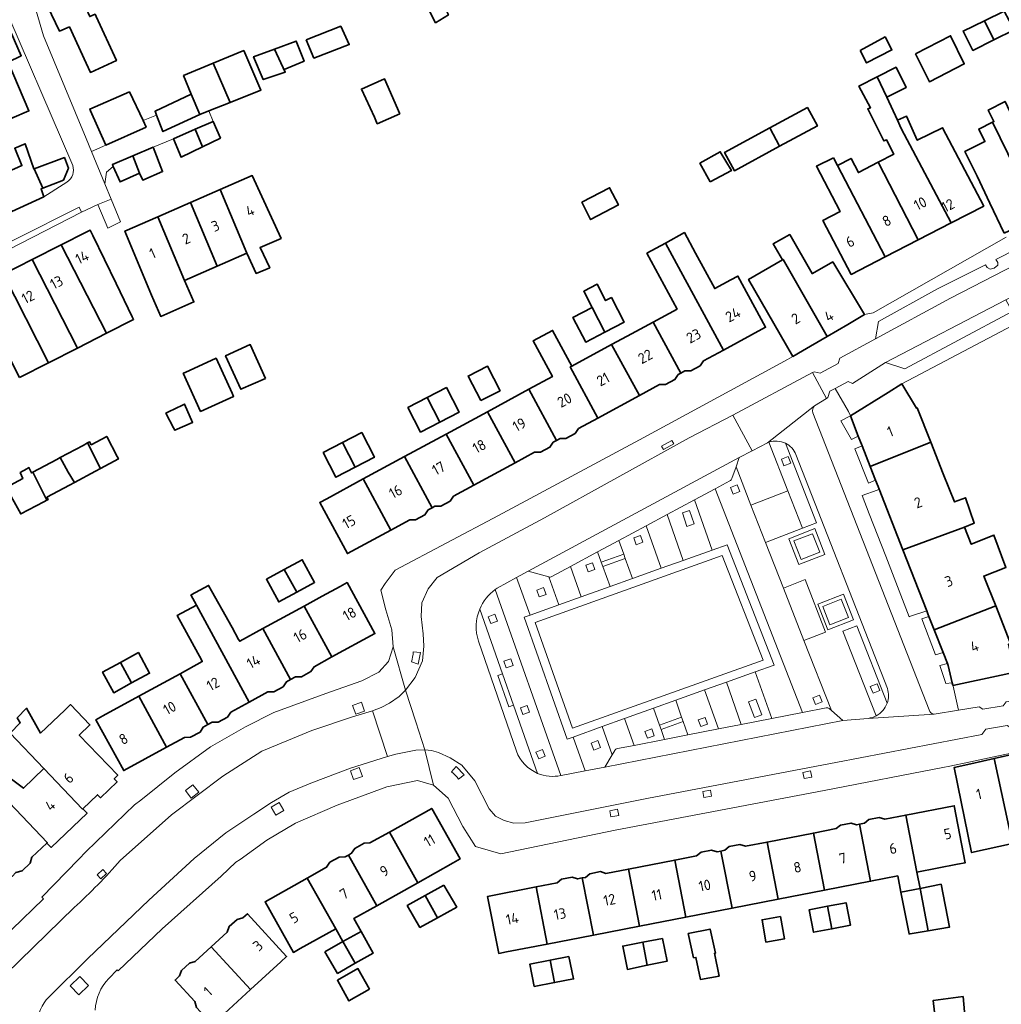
# Model space of a CAD drawing. Extents: x 152761 to 155748, y 459947 to 462743.
# Tile 250 of 256: x 154992 to 155117, y 462276 to 462401. Entities that reach past the tile are written whole.
import ezdxf
from ezdxf.enums import TextEntityAlignment as Align

# ---------------------------------------------------------------- set-up
doc = ezdxf.new("R2010")
doc.units = 0
doc.header["$LTSCALE"] = 0.75
for name, color, linetype, lineweight in [('B-RO-GR-BEPLANTING_CULTUUR_HEESTERS-GV', 251, 'CONTINUOUS', 18), ('B-RO-GR-GROENVOORZIENING-GV', 251, 'CONTINUOUS', 18), ('B-RO-GR-HAAG-GV', 251, 'CONTINUOUS', 13), ('B-RO-OG-BEBOUWING-GV', 6, 'CONTINUOUS', 35), ('B-RO-OG-BEBOUWING-T18', 1, 'CONTINUOUS', 18), ('B-RO-VH-VERHARDING_ASFALT-GV', 251, 'CONTINUOUS', 18), ('B-RO-VH-VERHARDING_BEDRIJFSVLOERPLAAT-GV', 251, 'CONTINUOUS', 18), ('B-RO-VH-VERHARDING_BETONSTRAATSTEEN-GV', 251, 'CONTINUOUS', 18), ('B-RO-VH-VERHARDING_STRAATBAKSTEEN-GV', 251, 'CONTINUOUS', 18), ('B-RO-VH-VERHARDING_TEGEL-GV', 251, 'CONTINUOUS', 18), ('B-RO-VH-VERHARDING_TEGEL_RUBBER-GV', 251, 'CONTINUOUS', 18)]:
    doc.layers.add(name, color=color, linetype=linetype, lineweight=lineweight)
doc.styles.add('NLCS-ISO-M200-T18', font='NLCS-ISO.ttf', dxfattribs={"height": 0.36})

msp = doc.modelspace()

# ---------------------------------------------------------------- linework, layer by layer
at = {"layer": 'B-RO-GR-BEPLANTING_CULTUUR_HEESTERS-GV', "flags": 128}
for points in [[(155068.706, 462332.674), (155068.505, 462333.235), (155065.646, 462332.221), (155065.852, 462331.644)], [(155073.264, 462310.879), (155076.09, 462311.886), (155075.891, 462312.448), (155073.072, 462311.433)]]:
    msp.add_lwpolyline(points, close=True, dxfattribs=at)
at = {"layer": 'B-RO-GR-GROENVOORZIENING-GV', "flags": 128}
for points in [[(155074.656, 462347.699), (155073.344, 462346.973), (155073.586, 462346.536), (155074.898, 462347.262)], [(155088.618, 462345.326), (155088.935, 462344.485), (155089.792, 462344.809), (155089.475, 462345.649)], [(155083.297, 462341.215), (155082.965, 462342.055), (155082.127, 462341.724), (155082.459, 462340.884)], [(155075.985, 462338.485), (155076.559, 462336.759), (155077.478, 462337.064), (155076.904, 462338.791)], [(155069.778, 462335.295), (155070.087, 462334.423), (155070.95, 462334.729), (155070.641, 462335.6)], [(155090.204, 462334.904), (155091.122, 462332.535), (155093.497, 462333.455), (155092.579, 462335.824)], [(155063.978, 462330.962), (155064.839, 462331.272), (155064.534, 462332.119), (155063.673, 462331.809)], [(155057.74, 462327.763), (155058.618, 462328.075), (155058.305, 462328.956), (155057.427, 462328.645)], [(155097.146, 462325.129), (155096.241, 462327.471), (155093.887, 462326.56), (155094.792, 462324.22)], [(155051.565, 462324.376), (155052.418, 462324.68), (155052.106, 462325.553), (155051.254, 462325.249)], [(155053.536, 462318.717), (155054.426, 462319.034), (155054.122, 462319.886), (155053.233, 462319.569)], [(155053.077, 462317.956), (155052.461, 462317.739), (155053.88, 462313.778), (155054.474, 462313.987)], [(155100.278, 462315.507), (155101.14, 462315.864), (155100.794, 462316.701), (155099.931, 462316.344)], [(155085.18, 462312.393), (155086.127, 462312.755), (155085.362, 462314.754), (155084.415, 462314.391)], [(155092.946, 462314.058), (155093.796, 462314.41), (155093.442, 462315.265), (155092.593, 462314.913)], [(155035.487, 462313.215), (155035.084, 462314.346), (155033.954, 462313.943), (155034.356, 462312.812)], [(155055.656, 462312.786), (155056.51, 462313.084), (155056.207, 462313.95), (155055.354, 462313.652)], [(155078.324, 462311.244), (155079.184, 462311.553), (155078.872, 462312.419), (155078.013, 462312.109)], [(155071.521, 462309.766), (155072.393, 462310.089), (155072.072, 462310.955), (155071.2, 462310.632)], [(155064.351, 462309.138), (155064.698, 462308.248), (155065.568, 462308.588), (155065.22, 462309.478)], [(155057.323, 462308.006), (155057.676, 462307.13), (155058.52, 462307.47), (155058.167, 462308.346)], [(155035.213, 462304.899), (155034.81, 462306.029), (155033.68, 462305.626), (155034.082, 462304.496)], [(155092.474, 462304.808), (155092.328, 462305.594), (155091.344, 462305.411), (155091.491, 462304.624)], [(155014.351, 462302.875), (155013.614, 462303.822), (155012.667, 462303.085), (155013.404, 462302.138)], [(155079.717, 462302.376), (155079.57, 462303.162), (155078.587, 462302.979), (155078.734, 462302.192)], [(155025.215, 462300.543), (155024.615, 462301.582), (155023.575, 462300.982), (155024.175, 462299.943)], [(155067.87, 462299.927), (155067.724, 462300.714), (155066.741, 462300.53), (155066.887, 462299.744)], [(155001.894, 462291.837), (155002.618, 462292.521), (155002.126, 462293.042), (155001.402, 462292.358)], [(154999.196, 462279.409), (154997.964, 462278.212), (154999.064, 462277.077), (155000.298, 462278.274)]]:
    msp.add_lwpolyline(points, close=True, dxfattribs=at)
at = {"layer": 'B-RO-GR-GROENVOORZIENING-GV'}
for points in [[(155041.698, 462320.757, -0.0603179), (155041.446, 462319.501)], [(155046.574, 462305.474, -0.0613029), (155047.465, 462304.554)]]:
    msp.add_lwpolyline(points, format="xyb", dxfattribs=at)
at = {"layer": 'B-RO-GR-GROENVOORZIENING-GV', "flags": 128}
for points in [[(155041.446, 462319.501), (155042.3, 462319.218), (155042.595, 462320.689)], [(155042.595, 462320.689), (155041.698, 462320.757)], [(155047.139, 462306.174), (155046.574, 462305.474)], [(155047.465, 462304.554), (155048.183, 462305.097), (155047.139, 462306.174)]]:
    msp.add_lwpolyline(points, dxfattribs=at)
at = {"layer": 'B-RO-GR-HAAG-GV', "flags": 128}
msp.add_lwpolyline([(155053.077, 462317.956), (155052.461, 462317.739), (155053.88, 462313.778), (155054.474, 462313.987)], close=True, dxfattribs=at)
at = {"layer": 'B-RO-OG-BEBOUWING-GV', "flags": 128}
for points in [[(155044.759, 462402.469), (155043.533, 462404.895), (155045.138, 462405.738), (155042.118, 462411.485), (155039.716, 462410.222), (155042.748, 462404.459), (155044.543, 462400.928), (155046.164, 462401.928), (155045.678, 462402.982)], [(154997.047, 462409.148), (154993.059, 462407.321), (154996.594, 462399.864), (154997.87, 462400.404), (155000, 462395.797), (155000.555, 462394.597), (155003.857, 462396.12), (155001.28, 462401.727), (155001.15, 462402.011), (155000.471, 462401.726), (155000, 462402.747)], [(154984.059, 462403.412), (154990.53, 462388.797), (154992.72, 462389.697), (154990.058, 462395.919), (154991.731, 462396.72), (154988.032, 462405.155), (154987.44, 462404.895), (154985.678, 462404.122)], [(155114.506, 462401.196), (155115.667, 462398.745), (155118.265, 462400.046), (155116.994, 462402.392)], [(155028.036, 462398.742), (155029.029, 462396.431), (155033.53, 462398.154), (155032.448, 462400.49)], [(155115.667, 462398.745), (155114.506, 462401.196), (155111.765, 462399.879), (155113.004, 462397.41)], [(155098.636, 462397.393), (155099.46, 462395.812), (155102.69, 462397.474), (155101.825, 462399.123)], [(155105.683, 462396.991), (155107.466, 462393.423), (155111.912, 462395.693), (155110.17, 462399.287)], [(155025.372, 462394.656), (155024.025, 462397.587), (155021.349, 462396.599), (155022.581, 462393.693)], [(155024.025, 462397.587), (155025.372, 462394.656), (155025.251, 462394.993), (155027.775, 462396.036), (155026.759, 462398.596)], [(155016.192, 462395.769), (155018.342, 462390.786), (155022.28, 462392.35), (155020.092, 462397.394)], [(155018.342, 462390.786), (155016.192, 462395.769), (155012.412, 462394.195), (155013.4, 462391.828), (155014.501, 462389.262), (155015.648, 462389.717)], [(155100.81, 462394.046), (155102.032, 462391.446), (155104.487, 462392.671), (155103.219, 462395.26)], [(155039.994, 462389.319), (155038.035, 462393.787), (155035.089, 462392.49), (155036.737, 462388.895), (155037.101, 462388.059)], [(155102.032, 462391.446), (155100.81, 462394.046), (155098.484, 462392.873), (155099.979, 462390.097), (155099.614, 462389.965), (155101.664, 462385.879), (155101.981, 462386.029), (155102.944, 462384.202), (155100.936, 462383.156), (155106.038, 462373.272), (155110.22, 462375.424), (155103.866, 462387.445), (155103.418, 462388.536)], [(155002.515, 462385.339), (155007.647, 462387.644), (155007.256, 462388.468), (155005.522, 462392.122), (155000.465, 462389.94), (155000.573, 462389.698)], [(155014.501, 462389.262), (155013.4, 462391.828), (155008.778, 462389.655), (155008.962, 462389.179), (155009.779, 462387.062), (155014.49, 462389.257)], [(155088.383, 462385.192), (155093.185, 462387.792), (155091.919, 462390.131), (155087.117, 462387.531)], [(155120.675, 462388.567), (155118.641, 462387.633), (155117.11, 462390.909), (155114.974, 462389.802), (155115.677, 462388.342), (155115.504, 462388.257), (155121.391, 462376.198), (155121.061, 462376.04), (155121.346, 462375.442), (155125.874, 462377.604)], [(155103.418, 462388.536), (155103.866, 462387.445), (155110.22, 462375.424), (155114.395, 462377.573), (155109.151, 462387.552), (155105.911, 462385.967), (155104.552, 462389.016)], [(155013.908, 462387.356), (155014.838, 462385.124), (155017.121, 462386.23), (155016.195, 462388.339)], [(155087.117, 462387.531), (155081.361, 462384.415), (155082.627, 462382.076), (155088.383, 462385.192)], [(155116.972, 462374.125), (155121.061, 462376.04), (155121.391, 462376.198), (155115.504, 462388.257), (155113.758, 462387.396), (155114.541, 462385.802), (155112, 462384.532), (155113.533, 462381.396), (155115.156, 462377.965)], [(155014.838, 462385.124), (155013.908, 462387.356), (155011.123, 462386.158), (155012.095, 462383.794)], [(154994.496, 462379.851), (154993.386, 462382.34), (154993.343, 462382.325), (154992.235, 462385.514), (154990.911, 462384.947), (154991.827, 462382.732), (154988.681, 462381.347), (154990.548, 462376.885), (154994.594, 462378.757), (154994.261, 462379.757)], [(155005.938, 462383.964), (155006.822, 462381.752), (155007.221, 462380.884), (155009.753, 462381.966), (155008.541, 462385.075)], [(154993.386, 462382.34), (154994.496, 462379.851), (154997.099, 462380.892), (154997.748, 462382.405), (154997.235, 462383.756)], [(155006.822, 462381.752), (155005.938, 462383.964), (155003.347, 462382.859), (155003.458, 462382.608), (155004.324, 462380.658)], [(155079.534, 462380.679), (155082.229, 462382.107), (155080.816, 462384.506), (155078.219, 462383.036)], [(155095.248, 462383.73), (155093.06, 462382.657), (155096.102, 462376.903), (155093.893, 462375.739), (155097.498, 462368.876), (155101.841, 462371.112), (155095.758, 462382.755)], [(155106.038, 462373.272), (155100.936, 462383.156), (155098.415, 462381.843), (155097.476, 462383.652), (155095.758, 462382.755), (155101.841, 462371.112)], [(155020.493, 462371.556), (155021.664, 462368.985), (155023.409, 462369.708), (155022.165, 462372.287), (155024.842, 462373.455), (155021.168, 462381.464), (155017.103, 462379.69)], [(155017.103, 462379.69), (155013.316, 462378.038), (155016.705, 462369.902), (155020.493, 462371.556)], [(155063.869, 462376.709), (155064.296, 462375.855), (155067.837, 462377.733), (155066.702, 462379.909), (155063.188, 462378.072)], [(155009.157, 462376.223), (155012.538, 462368.083), (155016.705, 462369.902), (155013.316, 462378.038)], [(155012.538, 462368.083), (155009.157, 462376.223), (155004.941, 462374.383), (155008.318, 462366.241), (155009.509, 462363.513), (155013.729, 462365.355)], [(155000.844, 462373.826), (155000.507, 462374.521), (155000, 462374.262), (154996.823, 462372.642), (155002.578, 462361.364), (155006.04, 462363.13), (155005.885, 462363.45), (155003.825, 462367.691)], [(155075.223, 462370.272), (155081.208, 462359.214), (155086.588, 462362.126), (155083.058, 462368.647), (155082.178, 462368.171), (155080.115, 462367.054), (155077.658, 462371.592), (155076.248, 462374.194), (155073.838, 462372.865)], [(155099.211, 462363.775), (155095.138, 462370.463), (155092.58, 462369.004), (155092.515, 462368.967), (155089.669, 462373.942), (155087.55, 462372.744), (155088.732, 462370.722), (155088.829, 462370.778), (155094.437, 462360.956), (155097.079, 462362.501)], [(154996.823, 462372.642), (154993.14, 462370.762), (154998.895, 462359.484), (155002.578, 462361.364)], [(155072.247, 462362.795), (155075.777, 462356.274), (155076.304, 462356.56), (155077.048, 462356.562), (155078.251, 462357.211), (155078.67, 462357.84), (155081.208, 462359.214), (155075.223, 462370.272), (155073.838, 462372.865), (155071.47, 462371.559), (155075.315, 462364.456)], [(154995.211, 462357.604), (154998.895, 462359.484), (154993.14, 462370.762), (154989.456, 462368.882)], [(155090.07, 462358.389), (155091.302, 462359.116), (155092.309, 462359.711), (155094.437, 462360.956), (155088.829, 462370.778), (155088.732, 462370.722), (155084.422, 462368.228)], [(154991.527, 462355.725), (154995.211, 462357.604), (154989.456, 462368.882), (154985.772, 462367.003)], [(155064.495, 462364.65), (155066.116, 462361.517), (155068.569, 462362.787), (155066.948, 462365.92), (155066.208, 462365.537), (155065.132, 462367.617), (155063.426, 462366.716)], [(155066.116, 462361.517), (155064.495, 462364.65), (155062.042, 462363.381), (155063.664, 462360.248)], [(155070.5, 462353.418), (155073.09, 462354.82), (155073.837, 462354.827), (155075.037, 462355.476), (155075.451, 462356.098), (155075.777, 462356.274), (155072.247, 462362.795), (155068.957, 462361.015), (155066.97, 462359.939)], [(155061.896, 462357.193), (155059.436, 462361.737), (155056.956, 462360.395), (155059.416, 462355.85), (155056.417, 462354.227), (155059.947, 462347.706), (155060.39, 462347.946), (155061.126, 462347.948), (155062.33, 462348.597), (155062.744, 462349.22), (155065.223, 462350.562), (155061.694, 462357.083)], [(155022.86, 462355.612), (155020.916, 462359.919), (155017.774, 462358.501), (155019.712, 462354.239)], [(155061.896, 462357.193), (155061.694, 462357.083), (155065.223, 462350.562), (155070.5, 462353.418), (155066.97, 462359.939)], [(155012.37, 462356.271), (155014.596, 462351.409), (155018.795, 462353.331), (155018.602, 462353.752), (155016.569, 462358.193), (155012.615, 462356.383)], [(155050.306, 462352.78), (155052.759, 462354.049), (155051.138, 462357.182), (155048.685, 462355.913)], [(155097.391, 462350.831), (155098.408, 462348.245), (155098.892, 462347.014), (155099.927, 462344.382), (155107.633, 462347.497), (155105.908, 462351.85), (155105.835, 462351.819), (155103.969, 462354.919), (155102.22, 462353.832)], [(155045.084, 462350.038), (155047.537, 462351.308), (155045.916, 462354.441), (155043.463, 462353.172)], [(155054.67, 462344.85), (155057.16, 462346.197), (155057.902, 462346.199), (155059.106, 462346.849), (155059.524, 462347.477), (155059.947, 462347.706), (155056.417, 462354.227), (155051.14, 462351.371)], [(155012.275, 462352.206), (155010.5, 462351.351), (155010.159, 462351.197), (155011.138, 462349.318), (155011.298, 462349.012), (155013.569, 462350.011), (155012.546, 462352.337)], [(155045.084, 462350.038), (155043.463, 462353.172), (155041.01, 462351.903), (155042.632, 462348.769)], [(155051.14, 462351.371), (155045.864, 462348.515), (155049.393, 462341.994), (155054.67, 462344.85)], [(155032.673, 462347.434), (155034.295, 462344.301), (155036.747, 462345.57), (155035.126, 462348.703)], [(155001.839, 462344.137), (155000.194, 462347.387), (154999.623, 462347.082), (154996.696, 462345.518), (154997.727, 462343.664), (154998.527, 462342.365), (155001.207, 462343.799)], [(155000.194, 462347.387), (155001.839, 462344.137), (155004.109, 462345.353), (155003.943, 462345.674), (155002.623, 462348.218), (155000.65, 462347.164), (155000.434, 462347.516)], [(155034.295, 462344.301), (155032.673, 462347.434), (155030.221, 462346.165), (155031.842, 462343.031)], [(155044.117, 462339.138), (155044.449, 462339.317), (155045.189, 462339.319), (155046.392, 462339.969), (155046.809, 462340.595), (155049.393, 462341.994), (155045.864, 462348.515), (155040.587, 462345.659)], [(155100.617, 462342.628), (155100.919, 462341.859), (155101.065, 462341.486), (155104.081, 462333.781), (155111.93, 462336.659), (155113.187, 462337.157), (155112.063, 462340.412), (155110.654, 462339.877), (155109.238, 462343.449), (155107.633, 462347.497), (155099.927, 462344.382)], [(154993.219, 462343.659), (154995.009, 462340.086), (154995.162, 462340.165), (154994.973, 462340.463), (154997.895, 462342.026), (154998.527, 462342.365), (154997.727, 462343.664), (154996.696, 462345.518), (154996.268, 462345.289)], [(155038.84, 462336.282), (155041.235, 462337.578), (155041.976, 462337.58), (155043.179, 462338.229), (155043.597, 462338.856), (155044.117, 462339.138), (155040.587, 462345.659), (155035.31, 462342.803)], [(154995.009, 462340.086), (154993.219, 462343.659), (154993.055, 462343.571), (154992.703, 462344.247), (154992.442, 462344.1), (154991.595, 462343.625), (154991.946, 462342.869), (154989.811, 462341.707), (154991.662, 462338.355), (154994.628, 462339.889)], [(155038.84, 462336.282), (155035.31, 462342.803), (155030.655, 462340.283), (155029.776, 462339.807), (155033.305, 462333.286)], [(155107.126, 462326.002), (155107.133, 462325.985), (155107.272, 462325.629), (155107.406, 462325.288), (155108.088, 462323.557), (155115.91, 462326.619), (155114.996, 462328.925), (155114.397, 462330.435), (155117.219, 462331.517), (155115.696, 462335.646), (155112.788, 462334.493), (155111.93, 462336.659), (155104.081, 462333.781)], [(155025.255, 462331.269), (155026.835, 462328.37), (155029.118, 462329.614), (155027.538, 462332.513)], [(155026.835, 462328.37), (155025.255, 462331.269), (155022.972, 462330.025), (155024.552, 462327.126)], [(155020.794, 462314.377), (155023.168, 462315.671), (155023.922, 462315.679), (155025.122, 462316.333), (155025.534, 462316.96), (155026.062, 462317.248), (155022.526, 462323.739), (155019.568, 462322.124), (155019.435, 462322.364), (155018.6, 462323.869), (155015.614, 462329.246), (155013.397, 462328.043), (155013.358, 462328.022), (155014.062, 462326.73)], [(155027.792, 462326.614), (155031.331, 462320.12), (155036.804, 462323.102), (155033.25, 462329.595), (155032.373, 462329.115), (155030.074, 462327.86)], [(155014.062, 462326.73), (155011.593, 462325.384), (155014.685, 462319.738), (155014.803, 462319.522), (155011.993, 462317.988), (155015.525, 462311.506), (155016.066, 462311.801), (155016.832, 462311.811), (155018.027, 462312.467), (155018.462, 462313.106), (155020.794, 462314.377)], [(155031.331, 462320.12), (155027.792, 462326.614), (155022.526, 462323.739), (155026.062, 462317.248), (155026.69, 462317.59), (155027.432, 462317.602), (155028.638, 462318.252), (155029.055, 462318.879)], [(155116.592, 462317.808), (155118.345, 462318.181), (155117.564, 462321.731), (155117.807, 462321.832), (155115.91, 462326.619), (155108.088, 462323.557), (155109.224, 462320.676), (155109.763, 462319.307), (155109.875, 462319.023), (155110.379, 462316.844), (155110.449, 462316.544), (155110.458, 462316.503)], [(155004.373, 462319.433), (155005.802, 462316.81), (155008.091, 462318.043), (155006.656, 462320.677)], [(155005.802, 462316.81), (155004.373, 462319.433), (155002.09, 462318.189), (155003.525, 462315.555)], [(155006.727, 462315.112), (155010.257, 462308.635), (155012.538, 462309.878), (155013.311, 462309.888), (155014.513, 462310.546), (155014.936, 462311.185), (155015.525, 462311.506), (155011.993, 462317.988)], [(155002.135, 462312.605), (155001.257, 462312.126), (155004.785, 462305.653), (155010.257, 462308.635), (155006.727, 462315.112)], [(154994.602, 462305.913), (154999.546, 462300.739), (154999.595, 462300.786), (155001.456, 462302.568), (155001.823, 462302.185), (155003.946, 462304.219), (155003.58, 462304.601), (155004.039, 462305.04), (154999.128, 462310.169), (155000.473, 462311.457), (154997.991, 462314.05), (154997.268, 462313.358), (154994.194, 462310.415), (154992.41, 462313.577), (154991.221, 462312.361), (154991.599, 462311.712), (154990.328, 462310.415), (154994.616, 462305.927)], [(154985.953, 462308.817), (154984.545, 462307.463), (154995.054, 462296.466), (154994.999, 462296.413), (154995.535, 462295.854), (155000.121, 462300.235), (154999.595, 462300.786), (154999.546, 462300.739), (154994.602, 462305.913), (154992.002, 462303.391), (154989.487, 462305.325), (154989.37, 462305.213), (154989.145, 462305.451), (154987.044, 462307.667)], [(154988.399, 462300.324), (154986.179, 462298.203), (154985.455, 462297.513), (154990.563, 462292.163), (154991.062, 462292.641), (154991.865, 462292.888), (154992.85, 462293.847), (154993.101, 462294.595), (154994.999, 462296.413), (154995.054, 462296.466), (154984.545, 462307.463), (154983.302, 462306.268), (154984.652, 462304.748), (154984.55, 462302.695), (154985.604, 462301.586), (154986.456, 462302.406)], [(155118.051, 462296.353), (155115.737, 462307.194), (155112.747, 462306.517), (155110.641, 462306.04), (155112.847, 462295.186)], [(155115.737, 462307.194), (155118.051, 462296.353), (155123.115, 462297.488), (155120.799, 462308.34), (155118.726, 462307.871)], [(155111.058, 462293.704), (155112.039, 462293.895), (155110.625, 462301.169), (155104.454, 462299.97), (155105.868, 462292.696)], [(155042.273, 462291.356), (155046.791, 462293.887), (155047.663, 462294.377), (155044.038, 462300.829), (155038.654, 462297.811)], [(155104.454, 462299.97), (155101.767, 462299.447), (155101.064, 462299.664), (155099.726, 462299.394), (155099.175, 462298.944), (155098.564, 462298.825), (155099.978, 462291.551), (155103.438, 462292.224), (155103.838, 462290.166), (155106.268, 462290.638), (155105.868, 462292.696)], [(155099.978, 462291.551), (155098.564, 462298.825), (155098.167, 462298.748), (155097.486, 462298.959), (155096.143, 462298.703), (155095.579, 462298.245), (155092.675, 462297.68), (155094.088, 462290.406)], [(155033.42, 462294.877), (155037.038, 462288.424), (155042.273, 462291.356), (155038.654, 462297.811), (155036.173, 462296.42), (155035.425, 462296.394), (155034.232, 462295.723), (155033.825, 462295.104)], [(155088.198, 462289.262), (155094.088, 462290.406), (155092.675, 462297.68), (155086.785, 462296.535)], [(155086.785, 462296.535), (155084.009, 462295.996), (155083.301, 462296.217), (155081.959, 462295.951), (155081.403, 462295.49), (155080.895, 462295.391), (155082.309, 462288.117), (155088.198, 462289.262)], [(155037.038, 462288.424), (155033.42, 462294.877), (155032.995, 462294.639), (155032.242, 462294.617), (155031.05, 462293.953), (155030.642, 462293.32), (155028.186, 462291.944), (155031.803, 462285.491), (155032.722, 462283.852), (155035.037, 462285.148), (155034.116, 462286.787)], [(155080.895, 462295.391), (155080.4, 462295.295), (155079.708, 462295.508), (155078.369, 462295.254), (155077.797, 462294.789), (155075.005, 462294.246), (155076.419, 462286.972), (155082.309, 462288.117)], [(155076.419, 462286.972), (155075.005, 462294.246), (155069.115, 462293.101), (155070.529, 462285.828)], [(155070.529, 462285.828), (155069.115, 462293.101), (155066.235, 462292.542), (155065.532, 462292.763), (155064.188, 462292.496), (155063.626, 462292.035), (155063.226, 462291.957), (155064.639, 462284.683)], [(155027.292, 462282.965), (155031.803, 462285.491), (155028.186, 462291.944), (155022.802, 462288.925), (155026.42, 462282.475)], [(155045.577, 462291.052), (155043.192, 462289.716), (155044.775, 462286.892), (155047.227, 462288.239)], [(155063.226, 462291.957), (155062.629, 462291.841), (155061.941, 462292.059), (155060.599, 462291.802), (155060.024, 462291.335), (155057.336, 462290.812), (155058.749, 462283.538), (155064.639, 462284.683)], [(155106.268, 462290.638), (155107.317, 462285.239), (155110.038, 462285.703), (155108.961, 462291.162)], [(155044.775, 462286.892), (155043.192, 462289.716), (155040.917, 462288.442), (155042.538, 462285.663), (155044.771, 462286.89)], [(155057.336, 462290.812), (155051.165, 462289.613), (155052.578, 462282.339), (155053.56, 462282.53), (155058.749, 462283.538)], [(155103.838, 462290.166), (155104.876, 462284.823), (155104.995, 462284.843), (155107.317, 462285.239), (155106.268, 462290.638)], [(155095.048, 462285.466), (155094.488, 462288.349), (155092.122, 462287.889), (155092.707, 462285.05)], [(155094.488, 462288.349), (155095.048, 462285.466), (155097.404, 462285.924), (155096.844, 462288.807)], [(155020.936, 462277.729), (155024.805, 462281.271), (155025.542, 462281.946), (155020.545, 462287.397), (155019.972, 462286.872), (155019.26, 462286.679), (155018.241, 462285.778), (155017.99, 462285.054), (155015.941, 462283.176)], [(155088.506, 462287.045), (155086.141, 462286.637), (155086.632, 462283.788), (155088.997, 462284.196)], [(155032.722, 462283.852), (155034.274, 462281.083), (155036.589, 462282.383), (155035.037, 462285.148)], [(155076.707, 462284.893), (155077.414, 462281.789), (155077.711, 462281.843), (155078.278, 462279.032), (155080.656, 462279.464), (155080.089, 462282.356), (155080.224, 462282.383), (155079.509, 462285.438)], [(155030.425, 462282.565), (155032.038, 462279.788), (155034.274, 462281.083), (155032.722, 462283.852)], [(155071.5, 462280.83), (155070.929, 462283.77), (155068.384, 462283.275), (155068.976, 462280.308)], [(155073.463, 462284.262), (155070.929, 462283.77), (155071.5, 462280.83), (155074.028, 462281.353)], [(155020.936, 462277.729), (155015.941, 462283.176), (155013.891, 462281.297), (155013.168, 462281.103), (155012.158, 462280.182), (155011.901, 462279.472), (155011.338, 462278.956), (155013.855, 462276.215), (155014.05, 462275.472), (155015.091, 462274.35), (155015.802, 462274.094), (155016.333, 462273.515), (155017.07, 462274.191)], [(155059.703, 462278.633), (155059.149, 462281.481), (155056.565, 462280.978), (155057.115, 462278.147)], [(155061.53, 462281.943), (155059.149, 462281.481), (155059.703, 462278.633), (155062.13, 462279.089)], [(155036.114, 462277.774), (155034.631, 462280.405), (155032.018, 462278.932), (155033.5, 462276.301)], [(155108.518, 462271.51), (155112.207, 462271.969), (155111.762, 462276.834), (155107.951, 462276.348)]]:
    msp.add_lwpolyline(points, close=True, dxfattribs=at)
at = {"layer": 'B-RO-VH-VERHARDING_ASFALT-GV', "flags": 128}
msp.add_lwpolyline([(155061.975, 462311.038), (155086.267, 462319.707), (155081.076, 462333.037), (155057.217, 462324.533)], close=True, dxfattribs=at)
at = {"layer": 'B-RO-VH-VERHARDING_BEDRIJFSVLOERPLAAT-GV', "flags": 128}
for points in [[(155089.557, 462335.189), (155090.836, 462331.888), (155094.144, 462333.169), (155092.865, 462336.471)], [(155090.204, 462334.904), (155092.579, 462335.824), (155093.497, 462333.455), (155091.122, 462332.535)], [(155063.095, 462327.781), (155060.255, 462326.767), (155056.567, 462325.451), (155055.823, 462325.186), (155061.306, 462309.644), (155062.073, 462309.918), (155065.773, 462311.243), (155068.626, 462312.265), (155072.326, 462313.59), (155075.132, 462314.595), (155078.821, 462315.916), (155081.593, 462316.908), (155085.263, 462318.222), (155087.7, 462319.095), (155081.712, 462334.425), (155079.8, 462333.743), (155076.104, 462332.424), (155073.3, 462331.423), (155069.622, 462330.11), (155066.765, 462329.091)], [(155061.975, 462311.038), (155057.217, 462324.533), (155081.076, 462333.037), (155086.267, 462319.707)], [(155097.793, 462324.843), (155096.527, 462328.117), (155093.241, 462326.846), (155094.506, 462323.573)], [(155097.146, 462325.129), (155094.792, 462324.22), (155093.887, 462326.56), (155096.241, 462327.471)]]:
    msp.add_lwpolyline(points, close=True, dxfattribs=at)
at = {"layer": 'B-RO-VH-VERHARDING_BETONSTRAATSTEEN-GV', "flags": 128}
for points in [[(155151.088, 462385.874), (155149.533, 462386.924), (155139.492, 462382.413), (155126.88, 462376.342), (155115.912, 462370.749), (155116.175, 462370.373), (155116.165, 462370.04), (155115.729, 462369.659), (155115.209, 462369.552), (155114.816, 462369.762), (155114.603, 462370.108), (155108.487, 462367.034), (155100.986, 462362.867), (155100.576, 462360.642), (155110.159, 462365.838), (155121.301, 462371.558), (155137.848, 462379.63)], [(155117.199, 462365.643), (155101.86, 462357.641), (155104.345, 462356.815), (155117.995, 462364.13)], [(155092.584, 462356.367), (155082.418, 462350.912), (155084.868, 462346.406), (155086.827, 462347.42), (155092.839, 462352.135), (155094.35, 462353.075)], [(155079.8, 462333.743), (155081.712, 462334.425), (155087.7, 462319.095), (155085.263, 462318.222), (155087.384, 462312.285), (155091.29, 462313.049), (155080.164, 462341.558), (155077.527, 462340.141)], [(155074.054, 462338.276), (155071.372, 462336.835), (155073.3, 462331.423), (155076.104, 462332.424)], [(155089.557, 462335.189), (155092.865, 462336.471), (155094.144, 462333.169), (155090.836, 462331.888)], [(155068.505, 462333.235), (155067.888, 462334.964), (155065.184, 462333.512), (155065.646, 462332.221)], [(155066.765, 462329.091), (155069.622, 462330.11), (155068.706, 462332.674), (155065.852, 462331.644)], [(155097.793, 462324.843), (155094.506, 462323.573), (155093.241, 462326.846), (155096.527, 462328.117)], [(155083.478, 462311.521), (155081.593, 462316.908), (155078.821, 462315.916), (155080.569, 462310.953)], [(155040.717, 462315.88), (155039.89, 462315.1), (155038.675, 462314.246), (155037.61, 462313.698), (155036.487, 462313.24), (155038.393, 462307.454), (155039.472, 462307.748), (155042.004, 462308.245), (155043.172, 462308.294), (155042.034, 462311.856)], [(155075.891, 462312.448), (155075.132, 462314.595), (155072.326, 462313.59), (155073.072, 462311.433)], [(155073.703, 462309.61), (155076.689, 462310.194), (155076.09, 462311.886), (155073.264, 462310.879)]]:
    msp.add_lwpolyline(points, close=True, dxfattribs=at)
for points in [[(155092.839, 462352.135), (155086.827, 462347.42)], [(155107.421, 462313.394), (155092.63, 462351.243)], [(155052.393, 462328.89), (155054.862, 462330.246), (155056.344, 462331.06), (155083.223, 462345.532), (155084.868, 462346.406), (155082.418, 462350.912), (155076.832, 462348.045), (155058.403, 462337.856), (155050.107, 462333.378), (155044.745, 462330.252), (155043.575, 462328.789), (155042.799, 462327.004), (155042.705, 462325.256), (155042.957, 462323.081), (155043.054, 462321.508), (155042.886, 462319.638), (155041.949, 462317.485), (155040.717, 462315.88)], [(155083.223, 462345.532), (155082.821, 462344.363), (155084.727, 462339.47), (155089.434, 462341.299), (155087.023, 462347.489)], [(155086.827, 462347.42), (155084.868, 462346.406), (155083.223, 462345.532)], [(155089.114, 462347.361), (155093.064, 462337.233), (155091.283, 462336.552), (155086.596, 462334.722), (155088.866, 462328.904), (155091.63, 462329.974), (155094.245, 462323.294), (155091.466, 462322.225), (155094.97, 462313.306), (155096.444, 462312.034), (155099.649, 462312.298)], [(155082.303, 462342.859), (155082.821, 462344.363), (155083.223, 462345.532), (155056.344, 462331.06), (155058.953, 462330.317)], [(155102.117, 462316.091), (155090.462, 462345.909)], [(155090.462, 462345.909), (155102.117, 462316.091)], [(155071.372, 462336.835), (155074.054, 462338.276), (155077.527, 462340.141), (155080.164, 462341.558), (155082.046, 462342.568)], [(155059.339, 462330.372), (155061.714, 462331.648), (155065.184, 462333.512), (155067.888, 462334.964), (155071.372, 462336.835)], [(155060.255, 462326.767), (155063.095, 462327.781), (155061.714, 462331.648), (155059.339, 462330.372)], [(155056.567, 462325.451), (155054.862, 462330.246), (155052.393, 462328.89)], [(155058.953, 462330.317), (155060.255, 462326.767)], [(155052.138, 462328.715), (155060.503, 462305.016), (155060.55, 462305.027), (155063.594, 462305.602), (155062.073, 462309.918), (155061.306, 462309.644), (155055.823, 462325.186), (155056.567, 462325.451)], [(155053.077, 462317.956), (155050.165, 462326.229)], [(155100.669, 462312.623), (155096.429, 462323.404), (155098.204, 462324.093), (155102.083, 462314.24)], [(155049.995, 462322.142), (155054.837, 462308.112)], [(155054.837, 462308.112), (155049.995, 462322.142)], [(155057.538, 462305.285), (155054.474, 462313.987), (155053.88, 462313.778), (155052.461, 462317.739), (155053.077, 462317.956)], [(155132.079, 462312.945), (155131.675, 462316.474), (155126.683, 462315.737), (155118.318, 462314.563), (155117.227, 462314.382), (155116.871, 462313.891), (155114.291, 462313.448), (155113.806, 462313.778), (155111.185, 462313.344), (155108.091, 462312.831), (155099.649, 462312.298), (155096.444, 462312.034), (155066.084, 462306.074), (155063.594, 462305.602), (155060.55, 462305.027), (155060.503, 462305.016)], [(155040.717, 462315.88), (155042.034, 462311.856), (155043.172, 462308.294), (155044.007, 462308.202), (155044.901, 462307.954), (155046.392, 462307.283), (155047.867, 462306.317), (155049.528, 462304.354), (155051.372, 462300.781), (155052.176, 462299.816), (155053.26, 462299.275), (155054.518, 462298.928), (155055.965, 462298.997), (155071.681, 462302.113), (155095.532, 462306.689), (155114.154, 462310.229), (155114.646, 462310.903), (155117.378, 462311.368), (155118.08, 462310.928), (155118.995, 462311.13)], [(155067.377, 462308.221), (155067.03, 462307.644), (155066.084, 462306.074), (155096.444, 462312.034), (155094.97, 462313.306), (155094.692, 462313.547)], [(155094.325, 462313.642), (155091.29, 462313.049), (155087.384, 462312.285), (155083.478, 462311.521), (155080.569, 462310.953), (155076.689, 462310.194)], [(155067.698, 462308.437), (155069.82, 462308.851), (155068.626, 462312.265), (155065.773, 462311.243)], [(155099.649, 462312.298), (155108.091, 462312.831)], [(155065.773, 462311.243), (155067.03, 462307.644), (155067.377, 462308.221)], [(155076.689, 462310.194), (155073.703, 462309.61), (155069.82, 462308.851), (155067.698, 462308.437)]]:
    msp.add_lwpolyline(points, dxfattribs=at)
at = {"layer": 'B-RO-VH-VERHARDING_BETONSTRAATSTEEN-GV'}
for points in [[(155092.63, 462351.243, -0.2970626), (155092.839, 462352.135)], [(155087.023, 462347.489, 0.0226987), (155086.827, 462347.42)], [(155086.827, 462347.42, -0.0226987), (155087.023, 462347.489)], [(155087.023, 462347.489, -0.1855936), (155089.114, 462347.361)], [(155090.462, 462345.909, 0.1842968), (155089.114, 462347.361)], [(155089.114, 462347.361, -0.1842968), (155090.462, 462345.909)], [(155082.046, 462342.568, 0.1533739), (155082.303, 462342.859)], [(155058.953, 462330.317, 0.2310495), (155059.339, 462330.372)], [(155059.339, 462330.372, -0.2310495), (155058.953, 462330.317)], [(155050.165, 462326.229, -0.1379295), (155052.138, 462328.715)], [(155052.393, 462328.89, 0.0098276), (155052.138, 462328.715)], [(155052.138, 462328.715, -0.0098276), (155052.393, 462328.89)], [(155050.165, 462326.229, 0.1795986), (155049.995, 462322.142)], [(155049.995, 462322.142, -0.1795986), (155050.165, 462326.229)], [(155102.083, 462314.24, 0.1664099), (155102.117, 462316.091)], [(155102.117, 462316.091, -0.1664099), (155102.083, 462314.24)], [(155094.692, 462313.547, 0.2040861), (155094.325, 462313.642)], [(155102.083, 462314.24, -0.1851189), (155100.669, 462312.623)], [(155099.649, 462312.298, 0.0895007), (155100.669, 462312.623)], [(155100.669, 462312.623, -0.0895007), (155099.649, 462312.298)], [(155108.091, 462312.831, -0.3171876), (155107.421, 462313.394)], [(155067.377, 462308.221, -0.1921085), (155067.698, 462308.437)], [(155067.698, 462308.437, 0.1921085), (155067.377, 462308.221)], [(155054.837, 462308.112, 0.2080392), (155057.538, 462305.285)], [(155057.538, 462305.285, -0.2080392), (155054.837, 462308.112)], [(155060.503, 462305.016, -0.1555163), (155057.538, 462305.285)]]:
    msp.add_lwpolyline(points, format="xyb", dxfattribs=at)
at = {"layer": 'B-RO-VH-VERHARDING_STRAATBAKSTEEN-GV', "flags": 128}
for points in [[(154990.999, 462373.374), (154999.093, 462377.432), (154999.405, 462376.788), (155001.501, 462377.776), (155003.186, 462378.474), (155002.379, 462380.426), (155000.687, 462384.518), (155000, 462386.18), (154994.585, 462399.281), (154992.475, 462406.403), (154989.946, 462405.31)], [(154988.774, 462404.806), (154998.296, 462382.729)], [(154997.548, 462380.627), (154997.056, 462380.344), (154994.594, 462378.757), (154990.548, 462376.885), (154987.414, 462375.435), (154987.177, 462375.312), (154984.152, 462373.737), (154980.076, 462371.614), (154976.721, 462369.867)], [(155038.393, 462307.454), (155036.487, 462313.24), (155033.931, 462312.501), (155028.774, 462310.757), (155022.397, 462308.113), (155017.413, 462304.939), (155010.884, 462299.995), (155004.356, 462294.2)], [(154995.233, 462276.768), (155000.238, 462281.682), (155007.975, 462289.117), (155013.785, 462294.426), (155017.812, 462297.703), (155021.353, 462300.096), (155023.642, 462301.567), (155025.884, 462302.9), (155028.643, 462304.043), (155033.707, 462305.966), (155038.393, 462307.454)], [(154998.463, 462288.176), (154989.813, 462279.739)]]:
    msp.add_lwpolyline(points, dxfattribs=at)
for points in [[(155007.256, 462388.468), (155007.647, 462387.644), (155002.515, 462385.339), (155000.687, 462384.518), (155002.379, 462380.426), (155002.597, 462381.915), (155003.458, 462382.608), (155003.347, 462382.859), (155005.938, 462383.964), (155008.541, 462385.075), (155011.123, 462386.158), (155013.908, 462387.356), (155016.195, 462388.339), (155015.648, 462389.717), (155014.501, 462389.262), (155014.49, 462389.257), (155009.779, 462387.062), (155008.962, 462389.179)], [(155152.278, 462382.308), (155151.088, 462385.874), (155137.848, 462379.63), (155121.301, 462371.558), (155110.159, 462365.838), (155100.576, 462360.642), (155096.042, 462358.205), (155095.846, 462357.513), (155093.561, 462356.269), (155092.781, 462356.473), (155092.584, 462356.367), (155094.35, 462353.075), (155094.52, 462353.178), (155094.788, 462353.974), (155095.454, 462354.331), (155097.096, 462355.211), (155097.671, 462354.986), (155101.86, 462357.641), (155117.199, 462365.643), (155126.755, 462370.569), (155142.177, 462377.95)]]:
    msp.add_lwpolyline(points, close=True, dxfattribs=at)
at = {"layer": 'B-RO-VH-VERHARDING_STRAATBAKSTEEN-GV'}
for points in [[(154998.296, 462382.729, -0.1641932), (154998.3, 462381.584)], [(154998.3, 462381.584, -0.1727274), (154997.548, 462380.627)], [(155004.356, 462294.2, -0.0284461), (154998.463, 462288.176)], [(154993.682, 462273.416, -0.1642712), (154995.233, 462276.768)]]:
    msp.add_lwpolyline(points, format="xyb", dxfattribs=at)
at = {"layer": 'B-RO-VH-VERHARDING_TEGEL-GV', "flags": 128}
for points in [[(154946.801, 462349.382), (154951.855, 462352.056), (154958.84, 462356), (154999.405, 462376.788), (154999.093, 462377.432), (154990.999, 462373.374), (154968.864, 462361.985), (154947.873, 462350.748), (154932.256, 462342.171), (154926.445, 462336.384), (154925.676, 462335.59), (154925.046, 462334.972), (154925.444, 462334.514), (154926.706, 462335.943), (154927.432, 462336.631), (154932.791, 462341.7), (154932.831, 462341.723), (154932.997, 462341.819), (154936.664, 462344.061), (154936.77, 462343.945), (154943.86, 462347.788), (154943.652, 462348.215), (154946.49, 462349.904)], [(155001.501, 462377.776), (155002.781, 462374.767), (155004.395, 462375.551), (155003.186, 462378.474)], [(155098.408, 462348.245), (155097.391, 462350.831), (155096.157, 462350.218), (155097.547, 462347.849)], [(155074.656, 462347.699), (155074.898, 462347.262), (155073.586, 462346.536), (155073.344, 462346.973)], [(155098.892, 462347.014), (155097.98, 462346.662), (155099.725, 462342.277), (155100.617, 462342.628), (155099.927, 462344.382)], [(155088.618, 462345.326), (155089.475, 462345.649), (155089.792, 462344.809), (155088.935, 462344.485)], [(155083.297, 462341.215), (155082.459, 462340.884), (155082.127, 462341.724), (155082.965, 462342.055)], [(155076.104, 462332.424), (155079.8, 462333.743), (155077.527, 462340.141), (155074.054, 462338.276)], [(155075.985, 462338.485), (155076.904, 462338.791), (155077.478, 462337.064), (155076.559, 462336.759)], [(155071.372, 462336.835), (155067.888, 462334.964), (155068.505, 462333.235), (155068.706, 462332.674), (155069.622, 462330.11), (155073.3, 462331.423)], [(155069.778, 462335.295), (155070.641, 462335.6), (155070.95, 462334.729), (155070.087, 462334.423)], [(155063.095, 462327.781), (155066.765, 462329.091), (155065.852, 462331.644), (155065.646, 462332.221), (155065.184, 462333.512), (155061.714, 462331.648)], [(155058.953, 462330.317), (155056.344, 462331.06), (155054.862, 462330.246), (155056.567, 462325.451), (155060.255, 462326.767)], [(155063.978, 462330.962), (155063.673, 462331.809), (155064.534, 462332.119), (155064.839, 462331.272)], [(155057.74, 462327.763), (155057.427, 462328.645), (155058.305, 462328.956), (155058.618, 462328.075)], [(155051.565, 462324.376), (155051.254, 462325.249), (155052.106, 462325.553), (155052.418, 462324.68)], [(155109.224, 462320.676), (155108.088, 462323.557), (155107.406, 462325.288), (155106.503, 462324.995), (155108.234, 462320.389)], [(155053.536, 462318.717), (155053.233, 462319.569), (155054.122, 462319.886), (155054.426, 462319.034)], [(155110.379, 462316.844), (155109.875, 462319.023), (155109.763, 462319.307), (155108.808, 462319.016), (155109.554, 462316.725)], [(155081.593, 462316.908), (155083.478, 462311.521), (155087.384, 462312.285), (155085.263, 462318.222)], [(155100.278, 462315.507), (155099.931, 462316.344), (155100.794, 462316.701), (155101.14, 462315.864)], [(155075.132, 462314.595), (155075.891, 462312.448), (155076.09, 462311.886), (155076.689, 462310.194), (155080.569, 462310.953), (155078.821, 462315.916)], [(155085.18, 462312.393), (155084.415, 462314.391), (155085.362, 462314.754), (155086.127, 462312.755)], [(155092.946, 462314.058), (155092.593, 462314.913), (155093.442, 462315.265), (155093.796, 462314.41)], [(155035.487, 462313.215), (155034.356, 462312.812), (155033.954, 462313.943), (155035.084, 462314.346)], [(155055.656, 462312.786), (155055.354, 462313.652), (155056.207, 462313.95), (155056.51, 462313.084)], [(155073.264, 462310.879), (155073.072, 462311.433), (155072.326, 462313.59), (155068.626, 462312.265), (155069.82, 462308.851), (155073.703, 462309.61)], [(155078.324, 462311.244), (155078.013, 462312.109), (155078.872, 462312.419), (155079.184, 462311.553)], [(155067.03, 462307.644), (155065.773, 462311.243), (155062.073, 462309.918), (155063.594, 462305.602), (155066.084, 462306.074)], [(155071.521, 462309.766), (155071.2, 462310.632), (155072.072, 462310.955), (155072.393, 462310.089)], [(155064.351, 462309.138), (155065.22, 462309.478), (155065.568, 462308.588), (155064.698, 462308.248)], [(155057.323, 462308.006), (155058.167, 462308.346), (155058.52, 462307.47), (155057.676, 462307.13)], [(155035.213, 462304.899), (155034.082, 462304.496), (155033.68, 462305.626), (155034.81, 462306.029)], [(155092.474, 462304.808), (155091.491, 462304.624), (155091.344, 462305.411), (155092.328, 462305.594)], [(155014.351, 462302.875), (155013.404, 462302.138), (155012.667, 462303.085), (155013.614, 462303.822)], [(155079.717, 462302.376), (155078.734, 462302.192), (155078.587, 462302.979), (155079.57, 462303.162)], [(155025.215, 462300.543), (155024.175, 462299.943), (155023.575, 462300.982), (155024.615, 462301.582)], [(155067.87, 462299.927), (155066.887, 462299.744), (155066.741, 462300.53), (155067.724, 462300.714)], [(155001.894, 462291.837), (155001.402, 462292.358), (155002.126, 462293.042), (155002.618, 462292.521)], [(154999.196, 462279.409), (155000.298, 462278.274), (154999.064, 462277.077), (154997.964, 462278.212)]]:
    msp.add_lwpolyline(points, close=True, dxfattribs=at)
for points in [[(155117.263, 462373.612), (155100.297, 462363.978), (155099.211, 462363.775), (155097.079, 462362.501), (155094.437, 462360.956), (155092.309, 462359.711), (155091.302, 462359.116), (155090.07, 462358.389), (155089.008, 462357.832), (155071.085, 462348.074), (155052.541, 462338.138), (155039.363, 462331.183), (155038.097, 462329.492), (155037.572, 462328.652), (155038.197, 462326.117), (155038.965, 462323.557), (155039.128, 462321.416), (155040.717, 462315.88), (155041.949, 462317.485), (155042.886, 462319.638), (155043.054, 462321.508), (155042.957, 462323.081), (155042.705, 462325.256), (155042.799, 462327.004), (155043.575, 462328.789), (155044.745, 462330.252), (155050.107, 462333.378), (155058.403, 462337.856), (155076.832, 462348.045), (155082.418, 462350.912), (155092.584, 462356.367), (155092.781, 462356.473), (155093.561, 462356.269), (155095.846, 462357.513), (155096.042, 462358.205), (155100.576, 462360.642), (155100.986, 462362.867), (155108.487, 462367.034), (155114.603, 462370.108), (155114.816, 462369.762), (155115.209, 462369.552), (155115.729, 462369.659), (155116.165, 462370.04), (155116.175, 462370.373), (155115.912, 462370.749), (155126.88, 462376.342)], [(155117.995, 462364.13), (155104.345, 462356.815), (155101.86, 462357.641), (155097.671, 462354.986), (155097.096, 462355.211), (155095.454, 462354.331), (155097.164, 462351.409), (155097.391, 462350.831), (155102.22, 462353.832), (155103.969, 462354.919), (155119.684, 462363.21)], [(155101.893, 462332.979), (155099.808, 462338.359), (155098.897, 462340.708), (155098.897, 462340.709), (155100.808, 462341.394), (155101.065, 462341.486), (155100.919, 462341.859), (155100.617, 462342.628), (155099.725, 462342.277), (155097.98, 462346.662), (155098.892, 462347.014), (155098.408, 462348.245), (155097.547, 462347.849), (155096.157, 462350.218), (155097.391, 462350.831), (155097.164, 462351.409), (155095.454, 462354.331), (155094.788, 462353.974), (155094.52, 462353.178), (155094.35, 462353.075), (155092.839, 462352.135)], [(155092.63, 462351.243), (155107.421, 462313.394)], [(155087.023, 462347.489), (155089.434, 462341.299)], [(155089.434, 462341.299), (155091.283, 462336.552), (155093.064, 462337.233), (155089.114, 462347.361)], [(155084.727, 462339.47), (155082.821, 462344.363), (155082.303, 462342.859)], [(155082.046, 462342.568), (155080.164, 462341.558), (155091.29, 462313.049), (155094.325, 462313.642)], [(155094.692, 462313.547), (155094.97, 462313.306), (155091.466, 462322.225), (155088.866, 462328.904), (155086.596, 462334.722), (155084.727, 462339.47)], [(155108.091, 462312.831), (155111.185, 462313.344), (155110.483, 462316.394), (155110.458, 462316.503), (155110.449, 462316.544), (155110.379, 462316.844), (155109.554, 462316.725), (155108.808, 462319.016), (155109.763, 462319.307), (155109.224, 462320.676), (155108.234, 462320.389), (155106.503, 462324.995), (155107.406, 462325.288), (155107.272, 462325.629), (155107.133, 462325.985), (155104.926, 462325.26), (155104.889, 462325.247), (155104.888, 462325.247), (155101.893, 462332.979)], [(155060.503, 462305.016), (155052.138, 462328.715)], [(155050.165, 462326.229), (155053.077, 462317.956), (155054.474, 462313.987), (155057.538, 462305.285)], [(155102.083, 462314.24), (155098.204, 462324.093), (155096.429, 462323.404), (155100.669, 462312.623)], [(155036.487, 462313.24), (155037.61, 462313.698), (155038.675, 462314.246), (155039.89, 462315.1), (155040.717, 462315.88), (155039.128, 462321.416), (155038.522, 462319.537), (155037.315, 462318.201), (155035.13, 462317.071), (155030.547, 462315.475), (155023.927, 462313.031), (155020.3, 462311.237), (155015.865, 462308.656), (155011.307, 462305.348), (155006.952, 462301.864), (155006.183, 462301.289), (155000, 462295.347), (154999.011, 462294.31), (154994.34, 462289.533), (154994.563, 462289.303), (154990.526, 462285.387)], [(155041.698, 462320.757), (155042.595, 462320.689), (155042.3, 462319.218), (155041.446, 462319.501)], [(155118.345, 462318.181), (155116.592, 462317.808), (155110.458, 462316.503), (155110.483, 462316.394), (155111.185, 462313.344), (155113.806, 462313.778), (155114.291, 462313.448), (155116.871, 462313.891)], [(155004.356, 462294.2), (155010.884, 462299.995), (155017.413, 462304.939), (155022.397, 462308.113), (155028.774, 462310.757), (155033.931, 462312.501), (155036.487, 462313.24)], [(155117.378, 462311.368), (155114.646, 462310.903), (155114.154, 462310.229), (155095.532, 462306.689), (155071.681, 462302.113), (155055.965, 462298.997), (155054.518, 462298.928), (155053.26, 462299.275), (155052.176, 462299.816), (155051.372, 462300.781), (155049.528, 462304.354), (155047.867, 462306.317), (155046.392, 462307.283), (155044.901, 462307.954), (155044.007, 462308.202), (155043.172, 462308.294), (155044.274, 462303.794), (155046.124, 462302.117), (155047.999, 462298.521), (155049.641, 462295.971), (155052.84, 462295.021), (155067.415, 462298.049), (155094.039, 462303.107), (155109.407, 462306.084), (155109.836, 462306.167), (155112.69, 462306.766), (155115.695, 462307.393), (155118.695, 462308.019)], [(155017.196, 462292.202), (155019.099, 462293.971), (155019.636, 462294.311), (155023.03, 462296.782), (155026.69, 462298.926), (155032.007, 462301.244), (155038.339, 462303.564), (155042.227, 462304.372), (155044.274, 462303.794), (155043.172, 462308.294), (155042.004, 462308.245), (155039.472, 462307.748), (155038.393, 462307.454), (155033.707, 462305.966), (155028.643, 462304.043), (155025.884, 462302.9), (155023.642, 462301.567), (155021.353, 462300.096), (155017.812, 462297.703), (155013.785, 462294.426), (155007.975, 462289.117), (155000.238, 462281.682), (154995.233, 462276.768)], [(155046.574, 462305.474), (155047.139, 462306.174), (155048.183, 462305.097), (155047.465, 462304.554)], [(155002.879, 462279.146), (155003.96, 462280.272), (155004.099, 462280.124), (155009.674, 462285.47), (155017.196, 462292.202)], [(154989.813, 462279.739), (154998.463, 462288.176)]]:
    msp.add_lwpolyline(points, dxfattribs=at)
at = {"layer": 'B-RO-VH-VERHARDING_TEGEL-GV'}
for points in [[(155092.839, 462352.135, 0.2970626), (155092.63, 462351.243)], [(155089.114, 462347.361, 0.1855936), (155087.023, 462347.489)], [(155082.303, 462342.859, -0.1533739), (155082.046, 462342.568)], [(155052.138, 462328.715, 0.1379295), (155050.165, 462326.229)], [(155041.446, 462319.501, 0.0603179), (155041.698, 462320.757)], [(155094.325, 462313.642, -0.2040861), (155094.692, 462313.547)], [(155100.669, 462312.623, 0.1851189), (155102.083, 462314.24)], [(155107.421, 462313.394, 0.3171876), (155108.091, 462312.831)], [(155047.465, 462304.554, 0.0613029), (155046.574, 462305.474)], [(155057.538, 462305.285, 0.1555163), (155060.503, 462305.016)], [(154998.463, 462288.176, 0.0284461), (155004.356, 462294.2)], [(155001.146, 462275.101, -0.1782539), (155002.879, 462279.146)], [(154995.233, 462276.768, 0.1642712), (154993.682, 462273.416)]]:
    msp.add_lwpolyline(points, format="xyb", dxfattribs=at)
at = {"layer": 'B-RO-VH-VERHARDING_TEGEL_RUBBER-GV', "flags": 128}
for points in [[(155091.283, 462336.552), (155089.434, 462341.299), (155084.727, 462339.47), (155086.596, 462334.722)], [(155088.866, 462328.904), (155091.466, 462322.225), (155094.245, 462323.294), (155091.63, 462329.974)]]:
    msp.add_lwpolyline(points, close=True, dxfattribs=at)

# ---------------------------------------------------------------- texts
at = {"layer": 'B-RO-OG-BEBOUWING-T18', "style": 'NLCS-ISO-M200-T18'}
for s, rotation, p in [('10', 27.3, (155106.298, 462377.904)), ('12', 27.7, (155109.831, 462377.66)), ('4', 23.6, (155020.89, 462376.978)), ('8', 27.3, (155102.021, 462375.703)), ('3', 23.6, (155016.474, 462375.051)), ('2', 23.6, (155012.758, 462373.43)), ('6', 27.8, (155097.358, 462373.044)), ('14', 25.9, (154999.49, 462371.05)), ('1', 23.6, (155008.462, 462371.556)), ('13', 27.1, (154996.233, 462367.85)), ('12', 27, (154992.596, 462365.994)), ('24', 28.4, (155082.43, 462363.74)), ('2', 30.3, (155090.425, 462363.243)), ('4', 31.3, (155094.652, 462363.57)), ('23', 28.4, (155077.421, 462361.037)), ('22', 28.4, (155071.256, 462358.415)), ('21', 28.4, (155065.876, 462355.503)), ('20', 28.4, (155060.968, 462352.846)), ('19', 28.4, (155055.202, 462349.724)), ('1', 21.5, (155102.468, 462348.849)), ('18', 28.4, (155050.108, 462346.967)), ('17', 28.4, (155044.914, 462344.156)), ('16', 28.4, (155039.441, 462341.194)), ('2', 21.4, (155106.019, 462339.803)), ('15', 28.4, (155033.498, 462337.332)), ('3', 21.4, (155109.942, 462329.781)), ('18', 28.9, (155033.579, 462325.614)), ('16', 28.9, (155027.285, 462322.819)), ('4', 21.5, (155113.207, 462321.477)), ('14', 28.9, (155021.335, 462319.53)), ('12', 28.9, (155016.178, 462316.678)), ('10', 28.9, (155010.648, 462313.62)), ('8', 28.9, (155004.758, 462309.678)), ('6', 44.1, (154997.748, 462304.701)), ('1', 12.8, (155113.779, 462302.649)), ('4', 44.1, (154995.409, 462301.202)), ('5', 11, (155109.791, 462297.581)), ('11', 29.6, (155043.761, 462296.726)), ('6', 11.1, (155102.823, 462295.721)), ('7', 11.1, (155096.429, 462294.464)), ('9', 29.6, (155037.996, 462292.852)), ('8', 11.1, (155090.64, 462293.326)), ('9', 11.1, (155084.95, 462292.208)), ('7', 29.6, (155032.869, 462289.938)), ('10', 11.1, (155078.837, 462291.006)), ('12', 11, (155066.697, 462289.182)), ('11', 11.1, (155072.723, 462289.805)), ('13', 11.1, (155060.387, 462287.38)), ('5', 29.6, (155026.489, 462286.907)), ('14', 11, (155054.314, 462286.769)), ('3', 42.4, (155021.886, 462283.333)), ('1', 42.4, (155015.515, 462277.502))]:
    msp.add_text(s, height=1.35, rotation=rotation, dxfattribs=at).set_placement(p, align=Align.MIDDLE)

doc.saveas('drawing.dxf')
